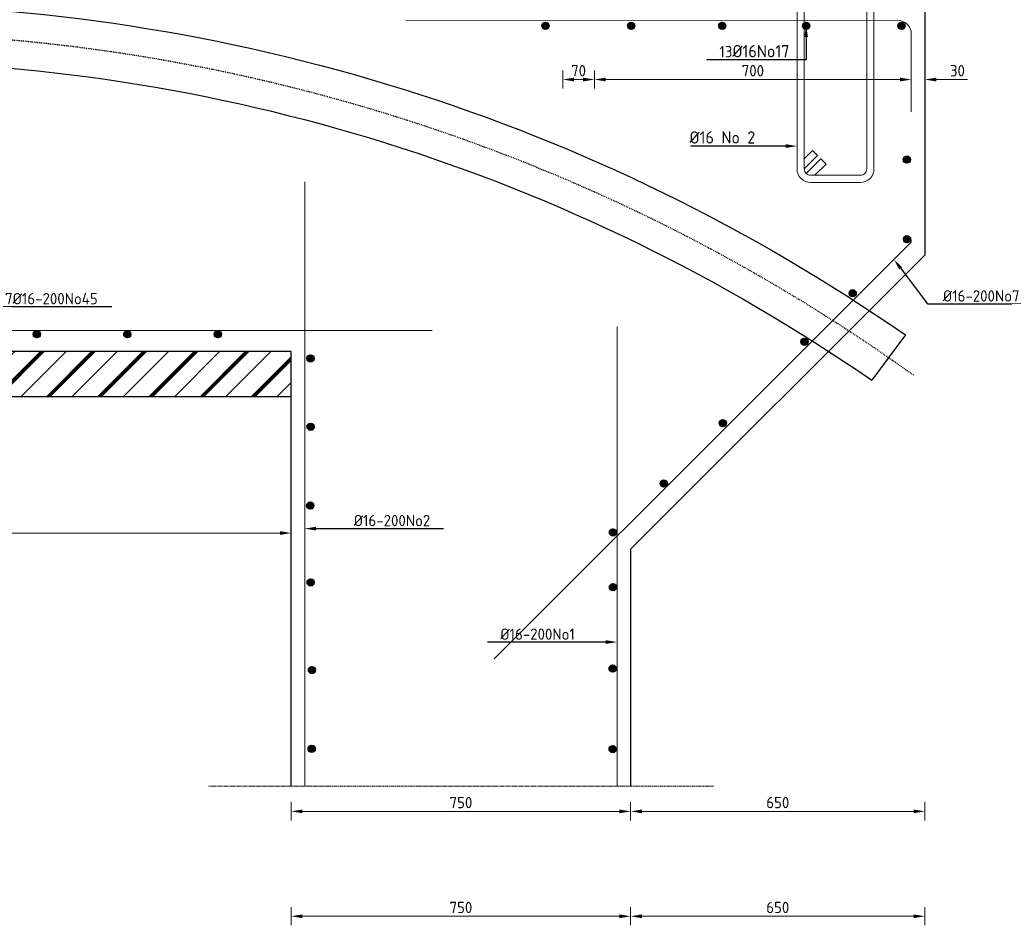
# Model space of a CAD drawing. Header units: millimetres. Extents: x -8028558 to 327273, y -63352 to 83293.
# Tile 144 of 195: x 291044 to 293219, y -20854 to -18852. Entities that reach past the tile are written whole.
import ezdxf
from ezdxf import colors
from ezdxf.entities.mleader import LeaderData, LeaderLine
from ezdxf.math import Vec2, Vec3

# ---------------------------------------------------------------- set-up
doc = ezdxf.new("R2010")
doc.units = ezdxf.units.MM
doc.linetypes.add('NLCS-HIDDEN', pattern=[4, 2, -2])
doc.linetypes.add('XX-AFBREEK', pattern=[7, 4, -1, 1, -1])
for name, color, linetype, lineweight in [('B-CO-BC-AFBREEKLIJN-G', 7, 'XX-AFBREEK', 18), ('B-CO-BC-BETONVORM-AD', 252, 'Continuous', 18), ('B-CO-BC-BETONVORM-GD', 90, 'Continuous', 25), ('B-CO-BC-BETONVORM-M', 7, 'Continuous', 18), ('B-CO-BC-WAPENING-G', 170, 'Continuous', 18), ('B-CO-BC-WAPENING-GD', 130, 'Continuous', 25), ('B-CO-BC-WAPENING_HOOFDWAPENING-G', 170, 'Continuous', 18), ('B-CO-KL-OVERIG_MANTELBUIS - CENTREERLIJN-GD', 8, 'NLCS-HIDDEN', 25), ('B-CO-KL-OVERIG_MANTELBUIS-GD', 8, 'Continuous', 25), ('B-CO-SC-STAALVORM-A', 252, 'Continuous', 18), ('B-CO-SC-STAALVORM-AD', 252, 'Continuous', 18), ('X-XX-AL-M', 7, 'Continuous', 18), ('X-XX-AL-VERWIJZING-T25', 7, 'Continuous', 25)]:
    doc.layers.add(name, color=color, linetype=linetype, lineweight=lineweight)
doc.styles.add('NLCS-ISO-ANNOTATIEF-T25', font='NLCS-ISO.ttf', dxfattribs={"height": 2.5})
doc.styles.add('NLCS-ISO-MM10-T25', font='NLCS-ISO.ttf', dxfattribs={"height": 25})
doc.dimstyles.new('NLCS-ANNOTATIEF-T25-PIJL_L0_H0', dxfattribs={"dimtxt": 2.5, "dimasz": 2.5, "dimexe": 2, "dimexo": 2, "dimgap": 0.7, "dimtad": 1, "dimdec": 0, "dimzin": 0, "dimdsep": 46, "dimtxsty": 'NLCS-ISO-ANNOTATIEF-T25', "dimcen": 0, "dimdle": 2, "dimclrd": 256, "dimclre": 256, "dimclrt": 256, "dimadec": 0, "dimazin": 0, "dimtfac": 1, "dimtdec": 3, "dimtofl": 0, "dimtmove": 0, "dimatfit": 3, "dimfxl": 2, "dimfxlon": 1, "dimtfillclr": 256, "dimtolj": 1, "dimtzin": 0, "dimlwd": -1, "dimlwe": -1, "dimarcsym": 0})
doc.dimstyles.new('NLCS-MM10-T25-PIJL_L0_H0', dxfattribs={"dimscale": 10, "dimtxt": 2.5, "dimasz": 2.5, "dimexe": 2, "dimexo": 2, "dimgap": 0.7, "dimtad": 1, "dimdec": 0, "dimzin": 0, "dimdsep": 46, "dimtxsty": 'NLCS-ISO-MM10-T25', "dimcen": 0, "dimdle": 2, "dimclrd": 256, "dimclre": 256, "dimclrt": 256, "dimadec": 0, "dimazin": 0, "dimtfac": 1, "dimtdec": 3, "dimtofl": 0, "dimtmove": 0, "dimatfit": 3, "dimfxl": 2, "dimfxlon": 1, "dimtfillclr": 256, "dimtolj": 1, "dimtzin": 0, "dimlwd": -1, "dimlwe": -1, "dimarcsym": 0})
doc.dimstyles.new('NLCS-MM10-T25-PIJL_L0_H4', dxfattribs={"dimscale": 10, "dimtxt": 2.5, "dimasz": 2.5, "dimexe": 2, "dimexo": 2, "dimgap": 0.7, "dimtad": 1, "dimdec": 0, "dimzin": 0, "dimdsep": 46, "dimtxsty": 'NLCS-ISO-MM10-T25', "dimcen": 0, "dimdle": 2, "dimclrd": 256, "dimclre": 256, "dimclrt": 256, "dimadec": 4, "dimazin": 0, "dimtfac": 1, "dimtdec": 3, "dimtofl": 0, "dimtmove": 0, "dimatfit": 3, "dimfxl": 2, "dimfxlon": 1, "dimtfillclr": 256, "dimtolj": 1, "dimtzin": 0, "dimlwd": -1, "dimlwe": -1, "dimarcsym": 0})
pattern_1 = [(45, (42071.903, -10368.062), (-2.828427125, 2.828427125), []), (45, (42071.903, -10365.6334), (-2.828427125, 2.828427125), []), (45, (42071.903, -10365.5334), (-2.828427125, 2.828427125), []), (45, (42071.903, -10365.4334), (-2.828427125, 2.828427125), [])]
pattern_2 = [(45, (42071.903, -10136.1537), (-2.828427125, 2.828427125), []), (45, (42071.903, -10133.7253), (-2.828427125, 2.828427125), []), (45, (42071.903, -10133.6253), (-2.828427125, 2.828427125), []), (45, (42071.903, -10133.5253), (-2.828427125, 2.828427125), [])]

# ---------------------------------------------------------------- blocks, each defined once
blk = doc.blocks.new('*D23')
at = {"layer": 'B-CO-BC-BETONVORM-M', "transparency": 16777216}
for p, q in [((291643.9, -20814.1), (291643.9, -20854.1)), ((292393.9, -20814.1), (292393.9, -20854.1)), ((291668.9, -20834.1), (292368.9, -20834.1))]:
    blk.add_line(p, q, dxfattribs=at)
for points in [[(291668.9, -20830), (291668.9, -20838.3), (291643.9, -20834.1)], [(292368.9, -20830), (292368.9, -20838.3), (292393.9, -20834.1)]]:
    blk.add_solid(points, dxfattribs=at)
at = {"layer": 'B-CO-BC-BETONVORM-M', "transparency": 16777216, "insert": (292018.9, -20814.6), "char_height": 25, "attachment_point": 5, "style": 'NLCS-ISO-ANNOTATIEF-T25'}
blk.add_mtext('\\A1;750', dxfattribs=at)
blk = doc.blocks.new('*D11')
at = {"layer": 'B-CO-BC-BETONVORM-M', "transparency": 16777216}
for p, q in [((292393.9, -20814.1), (292393.9, -20854.1)), ((293043.9, -20814.1), (293043.9, -20854.1)), ((292418.9, -20834.1), (293018.9, -20834.1))]:
    blk.add_line(p, q, dxfattribs=at)
for points in [[(292418.9, -20830), (292418.9, -20838.3), (292393.9, -20834.1)], [(293018.9, -20830), (293018.9, -20838.3), (293043.9, -20834.1)]]:
    blk.add_solid(points, dxfattribs=at)
at = {"layer": 'B-CO-BC-BETONVORM-M', "transparency": 16777216, "insert": (292718.9, -20814.6), "char_height": 25, "attachment_point": 5, "style": 'NLCS-ISO-ANNOTATIEF-T25'}
blk.add_mtext('\\A1;650', dxfattribs=at)
blk = doc.blocks.new('*D2100')
at = {"layer": 'B-CO-BC-BETONVORM-M', "transparency": 16777216}
for p, q in [((291643.9, -20582.2), (291643.9, -20622.2)), ((292393.9, -20582.2), (292393.9, -20622.2)), ((291668.9, -20602.2), (292368.9, -20602.2))]:
    blk.add_line(p, q, dxfattribs=at)
for points in [[(291668.9, -20598.1), (291668.9, -20606.4), (291643.9, -20602.2)], [(292368.9, -20598.1), (292368.9, -20606.4), (292393.9, -20602.2)]]:
    blk.add_solid(points, dxfattribs=at)
at = {"layer": 'B-CO-BC-BETONVORM-M', "transparency": 16777216, "insert": (292018.9, -20582.7), "char_height": 25, "attachment_point": 5, "style": 'NLCS-ISO-MM10-T25'}
blk.add_mtext('\\A1;750', dxfattribs=at)
blk = doc.blocks.new('*D2102')
at = {"layer": 'B-CO-BC-BETONVORM-M', "transparency": 16777216}
for p, q in [((292393.9, -20582.2), (292393.9, -20622.2)), ((293043.9, -20582.2), (293043.9, -20622.2)), ((292418.9, -20602.2), (293018.9, -20602.2))]:
    blk.add_line(p, q, dxfattribs=at)
for points in [[(292418.9, -20598.1), (292418.9, -20606.4), (292393.9, -20602.2)], [(293018.9, -20598.1), (293018.9, -20606.4), (293043.9, -20602.2)]]:
    blk.add_solid(points, dxfattribs=at)
at = {"layer": 'B-CO-BC-BETONVORM-M', "transparency": 16777216, "insert": (292718.9, -20582.7), "char_height": 25, "attachment_point": 5, "style": 'NLCS-ISO-MM10-T25'}
blk.add_mtext('\\A1;650', dxfattribs=at)
blk = doc.blocks.new('*D2101')
at = {"layer": 'X-XX-AL-M', "transparency": 16777216}
for p, q in [((292313.9, -19004.2), (292313.9, -18964.2)), ((293013.9, -19004.2), (293013.9, -18964.2)), ((292338.9, -18984.2), (292988.9, -18984.2))]:
    blk.add_line(p, q, dxfattribs=at)
for points in [[(292338.9, -18980.1), (292338.9, -18988.4), (292313.9, -18984.2)], [(292988.9, -18980.1), (292988.9, -18988.4), (293013.9, -18984.2)]]:
    blk.add_solid(points, dxfattribs=at)
at = {"layer": 'X-XX-AL-M', "transparency": 16777216, "insert": (292663.9, -18964.7), "char_height": 25, "attachment_point": 5, "style": 'NLCS-ISO-MM10-T25'}
blk.add_mtext('\\A1;700', dxfattribs=at)
blk = doc.blocks.new('*D2103')
at = {"layer": 'X-XX-AL-M', "transparency": 16777216}
for p, q in [((293013.9, -19004.2), (293013.9, -18964.2)), ((293043.9, -19004.2), (293043.9, -18964.2)), ((292988.9, -18984.2), (292963.9, -18984.2)), ((293068.9, -18984.2), (293137.9, -18984.2))]:
    blk.add_line(p, q, dxfattribs=at)
for points in [[(292988.9, -18980.1), (292988.9, -18988.4), (293013.9, -18984.2)], [(293068.9, -18980.1), (293068.9, -18988.4), (293043.9, -18984.2)]]:
    blk.add_solid(points, dxfattribs=at)
at = {"layer": 'X-XX-AL-M', "transparency": 16777216, "insert": (293115.9, -18964.7), "char_height": 25, "attachment_point": 5, "style": 'NLCS-ISO-MM10-T25'}
blk.add_mtext('\\A1;30', dxfattribs=at)
blk = doc.blocks.new('*D2097')
at = {"layer": 'X-XX-AL-M', "transparency": 16777216}
for p, q in [((292243.9, -18964.2), (292243.9, -19004.2)), ((292313.9, -18964.2), (292313.9, -19004.2)), ((292268.9, -18984.2), (292288.9, -18984.2))]:
    blk.add_line(p, q, dxfattribs=at)
for points in [[(292268.9, -18980.1), (292268.9, -18988.4), (292243.9, -18984.2)], [(292288.9, -18980.1), (292288.9, -18988.4), (292313.9, -18984.2)]]:
    blk.add_solid(points, dxfattribs=at)
at = {"layer": 'X-XX-AL-M', "transparency": 16777216, "insert": (292278.9, -18964.7), "char_height": 25, "attachment_point": 5, "style": 'NLCS-ISO-MM10-T25'}
blk.add_mtext('\\A1;70', dxfattribs=at)
blk = doc.blocks.new('*D2104')
at = {"layer": 'B-CO-BC-BETONVORM-M', "transparency": 16777216}
for p, q in [((288843.9, -19966.9), (288843.9, -20006.9)), ((291643.9, -19966.9), (291643.9, -20006.9)), ((288868.9, -19986.9), (291618.9, -19986.9))]:
    blk.add_line(p, q, dxfattribs=at)
for points in [[(288868.9, -19982.7), (288868.9, -19991), (288843.9, -19986.9)], [(291618.9, -19982.7), (291618.9, -19991), (291643.9, -19986.9)]]:
    blk.add_solid(points, dxfattribs=at)
at = {"layer": 'B-CO-BC-BETONVORM-M', "transparency": 16777216, "insert": (290243.9, -19967.4), "char_height": 25, "attachment_point": 5, "style": 'NLCS-ISO-MM10-T25'}
blk.add_mtext('\\A1;2800', dxfattribs=at)

msp = doc.modelspace()

# ---------------------------------------------------------------- hatches: boundary and pattern name
at = {"layer": 'B-CO-BC-BETONVORM-AD'}
h = msp.add_hatch(dxfattribs=at)
h.set_pattern_fill('ACO-BETON_ONGEWAPEND-SODMM', color=256, scale=10, pattern_type=2)
h.set_pattern_definition([(45, (42071.9, -10368.06), (-56.568542, 56.568542), []), (45, (42071.9, -10319.49), (-56.568542, 56.568542), []), (45, (42071.9, -10317.49), (-56.568542, 56.568542), []), (45, (42071.9, -10315.49), (-56.568542, 56.568542), []), (45, (42071.9, -10313.49), (-56.568542, 56.568542), []), (45, (42071.9, -10311.49), (-56.568542, 56.568542), [])])
h.paths.add_polyline_path([(288843.9, -19585.4), (288843.9, -19685.4), (291643.9, -19685.4), (291643.9, -19585.4)])
at = {"layer": 'B-CO-SC-STAALVORM-A'}
h = msp.add_hatch(dxfattribs=at)
h.set_pattern_fill('ACO-STAAL', color=256, pattern_type=2)
h.set_pattern_definition([(45, (308940.3067, -11515.35), (-2.8284271, 2.8284271), []), (45, (308940.3067, -11512.9214), (-2.8284271, 2.8284271), []), (45, (308940.3067, -11512.8214), (-2.8284271, 2.8284271), []), (45, (308940.3067, -11512.7214), (-2.8284271, 2.8284271), [])])
h.paths.add_polyline_path([(291073.9, -19547.4, -1), (291089.9, -19547.4, -1)])
h = msp.add_hatch(dxfattribs=at)
h.set_pattern_fill('ACO-STAAL', color=256, pattern_type=2)
h.set_pattern_definition([(45, (308740.3067, -11515.35), (-2.8284271, 2.8284271), []), (45, (308740.3067, -11512.9214), (-2.8284271, 2.8284271), []), (45, (308740.3067, -11512.8214), (-2.8284271, 2.8284271), []), (45, (308740.3067, -11512.7214), (-2.8284271, 2.8284271), [])])
h.paths.add_polyline_path([(291273.9, -19547.4, -1), (291289.9, -19547.4, -1)])
h = msp.add_hatch(dxfattribs=at)
h.set_pattern_fill('ACO-STAAL', color=256, pattern_type=2)
h.set_pattern_definition([(45, (308540.3067, -11515.35), (-2.8284271, 2.8284271), []), (45, (308540.3067, -11512.9214), (-2.8284271, 2.8284271), []), (45, (308540.3067, -11512.8214), (-2.8284271, 2.8284271), []), (45, (308540.3067, -11512.7214), (-2.8284271, 2.8284271), [])])
h.paths.add_polyline_path([(291473.9, -19547.4, -1), (291489.9, -19547.4, -1)])
at = {"layer": 'B-CO-SC-STAALVORM-AD'}
h = msp.add_hatch(dxfattribs=at)
h.set_pattern_fill('ACO-STAAL', color=256, pattern_type=2)
h.set_pattern_definition(pattern_1)
h.paths.add_polyline_path([(292213.7, -18865.5, 1), (292197.7, -18865.5, 1)])
h = msp.add_hatch(dxfattribs=at)
h.set_pattern_fill('ACO-STAAL', color=256, pattern_type=2)
h.set_pattern_definition(pattern_1)
h.paths.add_polyline_path([(292403.1, -18865.5, 1), (292387.1, -18865.5, 1)])
h = msp.add_hatch(dxfattribs=at)
h.set_pattern_fill('ACO-STAAL', color=256, pattern_type=2)
h.set_pattern_definition([(45, (42094.468, -10368.062), (-2.828427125, 2.828427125), []), (45, (42094.468, -10365.6334), (-2.828427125, 2.828427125), []), (45, (42094.468, -10365.5334), (-2.828427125, 2.828427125), []), (45, (42094.468, -10365.4334), (-2.828427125, 2.828427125), [])])
h.paths.add_polyline_path([(292604.4, -18865.5, 1), (292588.4, -18865.5, 1)])
h = msp.add_hatch(dxfattribs=at)
h.set_pattern_fill('ACO-STAAL', color=256, pattern_type=2)
h.set_pattern_definition([(45, (42087.4666, -10368.062), (-2.828427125, 2.828427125), []), (45, (42087.4666, -10365.6334), (-2.828427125, 2.828427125), []), (45, (42087.4666, -10365.5334), (-2.828427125, 2.828427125), []), (45, (42087.4666, -10365.4334), (-2.828427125, 2.828427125), [])])
h.paths.add_polyline_path([(292789.7, -18865.5, 1), (292773.7, -18865.5, 1)])
h = msp.add_hatch(dxfattribs=at)
h.set_pattern_fill('ACO-STAAL', color=256, pattern_type=2)
h.set_pattern_definition([(45, (42070.53, -10368.062), (-2.828427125, 2.828427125), []), (45, (42070.53, -10365.6334), (-2.828427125, 2.828427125), []), (45, (42070.53, -10365.5334), (-2.828427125, 2.828427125), []), (45, (42070.53, -10365.4334), (-2.828427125, 2.828427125), [])])
h.paths.add_polyline_path([(293000.5, -18865.5, 1), (292984.5, -18865.5, 1)])
h = msp.add_hatch(dxfattribs=at)
h.set_pattern_fill('ACO-STAAL', color=256, pattern_type=2)
h.set_pattern_definition([(45, (42088.3103, -10436.1962), (-2.828427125, 2.828427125), []), (45, (42088.3103, -10433.768), (-2.828427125, 2.828427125), []), (45, (42088.3103, -10433.668), (-2.828427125, 2.828427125), []), (45, (42088.3103, -10433.568), (-2.828427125, 2.828427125), [])])
h.paths.add_polyline_path([(293012.2, -19161.3, 1), (292996.2, -19161.3, 1)])
h = msp.add_hatch(dxfattribs=at)
h.set_pattern_fill('ACO-STAAL', color=256, pattern_type=2)
h.set_pattern_definition([(45, (42089.8614, -10436.1962), (-2.828427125, 2.828427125), []), (45, (42089.8614, -10433.768), (-2.828427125, 2.828427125), []), (45, (42089.8614, -10433.668), (-2.828427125, 2.828427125), []), (45, (42089.8614, -10433.568), (-2.828427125, 2.828427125), [])])
h.paths.add_polyline_path([(293012.5, -19337.5, 1), (292996.5, -19337.5, 1)])
h = msp.add_hatch(dxfattribs=at)
h.set_pattern_fill('ACO-STAAL', color=256, pattern_type=2)
h.set_pattern_definition([(45, (42102.79, -10355.517), (-2.828427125, 2.828427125), []), (45, (42102.79, -10353.0885), (-2.828427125, 2.828427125), []), (45, (42102.79, -10352.9885), (-2.828427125, 2.828427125), []), (45, (42102.79, -10352.8885), (-2.828427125, 2.828427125), [])])
h.paths.add_polyline_path([(292892.5, -19456.8, 1), (292876.5, -19456.8, 1)])
h = msp.add_hatch(dxfattribs=at)
h.set_pattern_fill('ACO-STAAL', color=256, pattern_type=2)
h.set_pattern_definition([(45, (42110.9755, -10317.5278), (-2.828427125, 2.828427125), []), (45, (42110.9755, -10315.0994), (-2.828427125, 2.828427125), []), (45, (42110.9755, -10314.9994), (-2.828427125, 2.828427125), []), (45, (42110.9755, -10314.8994), (-2.828427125, 2.828427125), [])])
h.paths.add_polyline_path([(292785.9, -19563.9, 1), (292769.9, -19563.9, 1)])
h = msp.add_hatch(dxfattribs=at)
h.set_pattern_fill('ACO-STAAL', color=256, pattern_type=2)
h.set_pattern_definition(pattern_2)
h.paths.add_polyline_path([(291694.6, -19600.7, 1), (291678.6, -19600.7, 1)])
h = msp.add_hatch(dxfattribs=at)
h.set_pattern_fill('ACO-STAAL', color=256, pattern_type=2)
h.set_pattern_definition(pattern_2)
h.paths.add_polyline_path([(291694.9, -19751.8, 1), (291678.9, -19751.8, 1)])
h = msp.add_hatch(dxfattribs=at)
h.set_pattern_fill('ACO-STAAL', color=256, pattern_type=2)
h.set_pattern_definition([(45, (42048.7904, -10377.5474), (-2.828427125, 2.828427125), []), (45, (42048.7904, -10375.119), (-2.828427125, 2.828427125), []), (45, (42048.7904, -10375.019), (-2.828427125, 2.828427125), []), (45, (42048.7904, -10374.919), (-2.828427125, 2.828427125), [])])
h.paths.add_polyline_path([(292605.7, -19744.1, 1), (292589.7, -19744.1, 1)])
h = msp.add_hatch(dxfattribs=at)
h.set_pattern_fill('ACO-STAAL', color=256, pattern_type=2)
h.set_pattern_definition([(45, (42048.4588, -10382.795), (-2.828427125, 2.828427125), []), (45, (42048.4588, -10380.3665), (-2.828427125, 2.828427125), []), (45, (42048.4588, -10380.2665), (-2.828427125, 2.828427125), []), (45, (42048.4588, -10380.1665), (-2.828427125, 2.828427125), [])])
h.paths.add_polyline_path([(292475.1, -19877.4, 1), (292459.1, -19877.4, 1)])
h = msp.add_hatch(dxfattribs=at)
h.set_pattern_fill('ACO-STAAL', color=256, pattern_type=2)
h.set_pattern_definition(pattern_2)
h.paths.add_polyline_path([(291694.1, -19926.1, 1), (291678.1, -19926.1, 1)])
h = msp.add_hatch(dxfattribs=at)
h.set_pattern_fill('ACO-STAAL', color=256, pattern_type=2)
h.set_pattern_definition([(45, (42071.903, -10185.975), (-2.828427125, 2.828427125), []), (45, (42071.903, -10183.5465), (-2.828427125, 2.828427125), []), (45, (42071.903, -10183.4465), (-2.828427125, 2.828427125), []), (45, (42071.903, -10183.3465), (-2.828427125, 2.828427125), [])])
h.paths.add_polyline_path([(292362.9, -19985.4, 1), (292346.9, -19985.4, 1)])
h = msp.add_hatch(dxfattribs=at)
h.set_pattern_fill('ACO-STAAL', color=256, pattern_type=2)
h.set_pattern_definition(pattern_2)
h.paths.add_polyline_path([(291694.9, -20096, 1), (291678.9, -20096, 1)])
h = msp.add_hatch(dxfattribs=at)
h.set_pattern_fill('ACO-STAAL', color=256, pattern_type=2)
h.set_pattern_definition(pattern_2)
h.paths.add_polyline_path([(292362.9, -20106.7, 1), (292346.9, -20106.7, 1)])
h = msp.add_hatch(dxfattribs=at)
h.set_pattern_fill('ACO-STAAL', color=256, pattern_type=2)
h.set_pattern_definition(pattern_2)
h.paths.add_polyline_path([(291697.9, -20289.7, 1), (291681.9, -20289.7, 1)])
h = msp.add_hatch(dxfattribs=at)
h.set_pattern_fill('ACO-STAAL', color=256, pattern_type=2)
h.set_pattern_definition(pattern_2)
h.paths.add_polyline_path([(292362.1, -20286.6, 1), (292346.1, -20286.6, 1)])
h = msp.add_hatch(dxfattribs=at)
h.set_pattern_fill('ACO-STAAL', color=256, pattern_type=2)
h.set_pattern_definition(pattern_2)
h.paths.add_polyline_path([(291697.2, -20463.9, 1), (291681.2, -20463.9, 1)])
h = msp.add_hatch(dxfattribs=at)
h.set_pattern_fill('ACO-STAAL', color=256, pattern_type=2)
h.set_pattern_definition(pattern_2)
h.paths.add_polyline_path([(292362.1, -20464.5, 1), (292346.1, -20464.5, 1)])

# ---------------------------------------------------------------- linework, layer by layer
at = {"layer": 'B-CO-BC-AFBREEKLIJN-G', "flags": 128}
msp.add_lwpolyline([(292576.8, -20546.4), (291461.1, -20546.4)], dxfattribs=at)
at = {"layer": 'B-CO-BC-BETONVORM-GD'}
msp.add_line((291643.9, -20546.4), (291643.9, -19585.4), dxfattribs=at)
at = {"layer": 'B-CO-BC-BETONVORM-GD', "flags": 128}
for points in [[(293043.9, -18423.1), (293043.9, -19055.9)], [(293043.9, -19055.9), (293043.9, -19372.4)], [(293043.9, -19355.5), (293043.9, -19372.4), (292393.9, -20022.4), (292393.9, -20546.4)], [(291643.9, -19585.4), (288843.9, -19585.4)], [(291643.9, -19685.4), (288843.9, -19685.4)]]:
    msp.add_lwpolyline(points, dxfattribs=at)
at = {"layer": 'B-CO-BC-WAPENING-G', "flags": 128}
msp.add_lwpolyline([(288843.9, -19539.4), (291955.3, -19539.4)], dxfattribs=at)
at = {"layer": 'B-CO-BC-WAPENING-GD'}
for centre in [(292205.7, -18865.5), (292395.1, -18865.5), (292596.4, -18865.5), (292781.7, -18865.5), (292992.5, -18865.5), (293004.2, -19161.3), (293004.5, -19337.5), (292884.5, -19456.8), (291081.9, -19547.4), (291281.9, -19547.4), (291481.9, -19547.4), (292777.9, -19563.9), (291686.6, -19600.7), (291686.9, -19751.8), (292597.7, -19744.1), (292467.1, -19877.4), (291686.1, -19926.1), (292354.9, -19985.4), (291686.9, -20096), (292354.9, -20106.7), (291689.9, -20289.7), (292354.1, -20286.6), (291689.2, -20463.9), (292354.1, -20464.5)]:
    msp.add_circle(centre, 8, dxfattribs=at)
at = {"layer": 'B-CO-BC-WAPENING_HOOFDWAPENING-G'}
for points in [[(292761.5, -19181.9), (292761.5, -18381.6, -0.414214), (292791.5, -18351.6), (292901.5, -18351.6, -0.414214), (292931.5, -18381.6), (292931.5, -19181.9, -0.414214), (292901.5, -19211.9), (292791.5, -19211.9, -0.414214), (292761.5, -19181.9)], [(292777.5, -19181.9), (292777.5, -18381.6, -0.414214), (292791.5, -18367.6), (292901.5, -18367.6, -0.414214), (292915.5, -18381.6), (292915.5, -19181.9, -0.414214), (292901.5, -19195.9), (292791.5, -19195.9, -0.414214), (292777.5, -19181.9)]]:
    msp.add_lwpolyline(points, format="xyb", close=True, dxfattribs=at)
msp.add_lwpolyline([(293013.9, -19055.9), (293013.9, -18883.3, 0.414214), (292983.9, -18853.3), (292293.9, -18853.4), (291897, -18853.3)], format="xyb", dxfattribs=at)
at = {"layer": 'B-CO-BC-WAPENING_HOOFDWAPENING-G', "flags": 128}
for points in [[(293013.9, -19055.9), (293013.9, -18881.8)], [(291673.9, -20546.4), (291673.9, -19210.3)], [(292363.9, -19531.1), (292363.9, -20546.4)]]:
    msp.add_lwpolyline(points, dxfattribs=at)
at = {"layer": 'B-CO-BC-WAPENING_HOOFDWAPENING-G'}
for points in [[(292776.4, -19160.4), (292795.7, -19141.1), (292807, -19152.4), (292777.5, -19181.9)], [(292782, -19192.2), (292814.4, -19159.8), (292825.7, -19171.1), (292800.9, -19195.9)], [(292092.6, -20264.7), (292655.6, -19701.8), (293013.9, -19343.4), (293013.9, -19338.9)]]:
    msp.add_lwpolyline(points, dxfattribs=at)
at = {"layer": 'B-CO-KL-OVERIG_MANTELBUIS - CENTREERLIJN-GD', "flags": 128}
msp.add_lwpolyline([(288843.9, -18890.8), (290670.8, -18880.2, -0.156653), (293020.2, -19638.7)], format="xyb", dxfattribs=at)
at = {"layer": 'B-CO-KL-OVERIG_MANTELBUIS-GD', "flags": 128}
for points in [[(288843.9, -18828.3), (290670.7, -18817.7, -0.152435), (293001.2, -19548.8, -0.156667)], [(288843.9, -18953.3), (290670.9, -18942.7, -0.152142), (292926.7, -19649.2, -0.156638)]]:
    msp.add_lwpolyline(points, format="xyb", dxfattribs=at)
msp.add_lwpolyline([(293001.2, -19548.8), (292926.7, -19649.2)], dxfattribs=at)

# ---------------------------------------------------------------- dimensions: what is measured, and where the dimension line sits
at = {"layer": 'B-CO-BC-BETONVORM-M'}
for base, p1, p2, dimstyle, picture, middle in [((293043.9, -20602.2), (292393.9, -20546.4), (293043.9, -19135.4), 'NLCS-MM10-T25-PIJL_L0_H0', '*D2102', (292718.9, -20582.7)), ((291643.9, -19986.9), (288843.9, -19685.4), (291643.9, -19685.4), 'NLCS-MM10-T25-PIJL_L0_H0', '*D2104', (290243.9, -19967.4)), ((292393.9, -20602.2), (291643.9, -20546.4), (292393.9, -20546.4), 'NLCS-MM10-T25-PIJL_L0_H0', '*D2100', (292018.9, -20582.7)), ((292393.9, -20834.1), (291643.9, -20778.4), (292393.9, -20778.4), 'NLCS-ANNOTATIEF-T25-PIJL_L0_H0', '*D23', (292018.9, -20814.6)), ((293043.9, -20834.1), (292393.9, -20778.4), (293043.9, -20778.4), 'NLCS-ANNOTATIEF-T25-PIJL_L0_H0', '*D11', (292718.9, -20814.6))]:
    dim = msp.add_linear_dim(base=base, p1=p1, p2=p2, dimstyle=dimstyle, dxfattribs=at)
    dim.commit()
    dim.dimension.update_dxf_attribs({"geometry": picture, "text_midpoint": middle})
at = {"layer": 'X-XX-AL-M'}
for base, p1, p2, picture, middle in [((292313.9, -18984.2), (292243.9, -18823.3), (292313.9, -18823.3), '*D2097', (292278.9, -18964.7)), ((293013.9, -18984.2), (292313.9, -19055.9), (293013.9, -19343.4), '*D2101', (292663.9, -18964.7)), ((293043.9, -18984.2), (293013.9, -19343.4), (293043.9, -19055.9), '*D2103', (293115.9, -18964.7))]:
    dim = msp.add_linear_dim(base=base, p1=p1, p2=p2, dimstyle='NLCS-MM10-T25-PIJL_L0_H4', dxfattribs=at)
    dim.commit()
    dim.dimension.update_dxf_attribs({"geometry": picture, "text_midpoint": middle})

# ---------------------------------------------------------------- leaders
at = {"layer": 'X-XX-AL-VERWIJZING-T25'}
ml = msp.add_multileader_mtext('Standard', dxfattribs=at)
ml.set_content('Wapeningsconfiguratie\\Ponbekend, in het werk te verifiëren door ON', color=256, style='NLCS-ISO-MM10-T25')
ml.set_leader_properties(color=256, linetype='ByLayer', lineweight=-1)
ml.build(insert=Vec2(0, 0))
ml.multileader.update_dxf_attribs({"text_left_attachment_type": 5, "text_right_attachment_type": 5, "dogleg_length": 25, "arrow_head_size": 25})
ctx = ml.context
ctx.base_point, ctx.char_height, ctx.arrow_head_size, ctx.landing_gap_size, ctx.plane_origin = Vec3(291091.9, -18644.7), 25, 25, 9, Vec3(291935.7, -18623.4)
ctx.left_attachment, ctx.right_attachment = 5, 5
notes = []
notes.append((ctx, [(1, (1, 1, 0), (291818.6, -18644.7), (-1, 0), 25, [(0, [(291996.3, -18644.7)], 0, [])])]))
ctx.mtext.insert, ctx.mtext.flow_direction = Vec3(291100.9, -18573), 5
ml = msp.add_multileader_mtext('Standard', dxfattribs=at)
ml.set_content('13{\\H1.08333x;Ø16No17}', color=256, style='NLCS-ISO-MM10-T25')
ml.set_leader_properties(color=256, linetype='ByLayer', lineweight=-1)
ml.build(insert=Vec2(0, 0))
ml.multileader.update_dxf_attribs({"text_left_attachment_type": 5, "text_right_attachment_type": 5, "dogleg_length": 25, "arrow_head_size": 25})
ctx = ml.context
ctx.base_point, ctx.char_height, ctx.arrow_head_size, ctx.landing_gap_size, ctx.plane_origin = Vec3(292581, -18940.5), 25, 25, 9, Vec3(292792, -19064.4)
ctx.left_attachment, ctx.right_attachment = 5, 5
notes.append((ctx, [(1, (1, 1, 0), (292781.5, -18940.5), (-1, 0), 25, [(0, [(292781.7, -18865.5)], 0, [])])]))
ctx.mtext.insert, ctx.mtext.width, ctx.mtext.flow_direction = Vec3(292590, -18908), 192.032, 5
ml = msp.add_multileader_mtext('Standard', dxfattribs=at)
ml.set_content('{\\H1.08333x;Ø16 No 2}', color=256, style='NLCS-ISO-MM10-T25')
ml.set_leader_properties(color=256, linetype='ByLayer', lineweight=-1)
ml.build(insert=Vec2(0, 0))
ml.multileader.update_dxf_attribs({"text_left_attachment_type": 5, "text_right_attachment_type": 5, "dogleg_length": 25, "arrow_head_size": 25})
ctx = ml.context
ctx.base_point, ctx.char_height, ctx.arrow_head_size, ctx.landing_gap_size, ctx.plane_origin = Vec3(292514.9, -19131.2), 25, 25, 9, Vec3(292315.8, -19261.7)
ctx.left_attachment, ctx.right_attachment = 5, 5
notes.append((ctx, [(1, (1, 1, 0), (292704.2, -19131.2), (-1, 0), 25, [(0, [(292761.5, -19131.3)], 0, [])])]))
ctx.mtext.insert, ctx.mtext.flow_direction = Vec3(292523.9, -19098.7), 5
ml = msp.add_multileader_mtext('Standard', dxfattribs=at)
ml.set_content('Ø16-200No7', color=256, style='NLCS-ISO-MM10-T25')
ml.set_leader_properties(color=256, linetype='ByLayer', lineweight=-1)
ml.build(insert=Vec2(0, 0))
ml.multileader.update_dxf_attribs({"text_left_attachment_type": 5, "text_right_attachment_type": 5, "dogleg_length": 25, "arrow_head_size": 25})
ctx = ml.context
ctx.base_point, ctx.char_height, ctx.arrow_head_size, ctx.landing_gap_size, ctx.plane_origin = Vec3(293074.7, -19480.2), 25, 25, 9, Vec3(293408.8, -19177.7)
ctx.left_attachment, ctx.right_attachment = 5, 5
notes.append((ctx, [(0, (1, 1, 0), (293049.7, -19480.2), (1, 0), 25, [(0, [(292975.5, -19381.8)], 0, [])])]))
ctx.mtext.insert, ctx.mtext.flow_direction = Vec3(293083.7, -19450.2), 5
ml = msp.add_multileader_mtext('Standard', dxfattribs=at)
ml.set_content('7Ø16-200No45', color=256, style='NLCS-ISO-MM10-T25')
ml.set_leader_properties(color=256, linetype='ByLayer', lineweight=-1)
ml.build(insert=Vec2(0, 0))
ml.multileader.update_dxf_attribs({"text_left_attachment_type": 5, "text_right_attachment_type": 5, "dogleg_length": 25, "arrow_head_size": 25})
ctx = ml.context
ctx.base_point, ctx.char_height, ctx.arrow_head_size, ctx.landing_gap_size, ctx.plane_origin = Vec3(291002.8, -19486.2), 25, 25, 9, Vec3(290993.6, -19386.1)
ctx.left_attachment, ctx.right_attachment = 5, 5
notes.append((ctx, [(1, (1, 1, 0), (290977.8, -19486.2), (1, 0), 25, [(0, [(290955.2, -19539.4)], 0, [])])]))
ctx.mtext.insert, ctx.mtext.flow_direction = Vec3(291011.8, -19456.2), 5
ml = msp.add_multileader_mtext('Standard', dxfattribs=at)
ml.set_content('Ø16-200No2', color=256, style='NLCS-ISO-MM10-T25')
ml.set_leader_properties(color=256, linetype='ByLayer', lineweight=-1)
ml.build(insert=Vec2(0, 0))
ml.multileader.update_dxf_attribs({"text_left_attachment_type": 5, "text_right_attachment_type": 5, "dogleg_length": 25, "arrow_head_size": 25})
ctx = ml.context
ctx.base_point, ctx.char_height, ctx.arrow_head_size, ctx.landing_gap_size, ctx.plane_origin = Vec3(291773.1, -19976.8), 25, 25, 9, Vec3(292107.2, -19674.2)
ctx.left_attachment, ctx.right_attachment = 5, 5
notes.append((ctx, [(0, (1, 1, 0), (291748.1, -19976.8), (1, 0), 25, [(0, [(291673.9, -19977.2)], 0, [])])]))
ctx.mtext.insert, ctx.mtext.flow_direction = Vec3(291782.1, -19946.8), 5
ml = msp.add_multileader_mtext('Standard', dxfattribs=at)
ml.set_content('Ø16-200No1', color=256, style='NLCS-ISO-MM10-T25')
ml.set_leader_properties(color=256, linetype='ByLayer', lineweight=-1)
ml.build(insert=Vec2(0, 0))
ml.multileader.update_dxf_attribs({"text_left_attachment_type": 5, "text_right_attachment_type": 5, "dogleg_length": 25, "arrow_head_size": 25})
ctx = ml.context
ctx.base_point, ctx.char_height, ctx.arrow_head_size, ctx.landing_gap_size, ctx.plane_origin = Vec3(292096.9, -20227.9), 25, 25, 9, Vec3(292797.2, -19749)
ctx.left_attachment, ctx.right_attachment = 5, 5
notes.append((ctx, [(1, (1, 1, 0), (292309.9, -20227.9), (-1, 0), 25, [(0, [(292363.9, -20227.9)], 0, [])])]))
ctx.mtext.insert, ctx.mtext.flow_direction = Vec3(292105.9, -20197.9), 5
for ctx, leaders in notes:
    for number, flags, end, landing, length, lines in leaders:
        leader = LeaderData()
        leader.index, (leader.has_last_leader_line, leader.has_dogleg_vector, leader.attachment_direction) = number, flags
        leader.last_leader_point, leader.dogleg_vector, leader.dogleg_length = Vec3(end), Vec3(landing), length
        for number, points, colour, breaks in lines:
            line = LeaderLine()
            line.index, line.vertices, line.color, line.breaks = number, Vec3.list(points), colors.encode_raw_color(colour), breaks
            leader.lines.append(line)
        ctx.leaders.append(leader)

doc.saveas('drawing.dxf')
